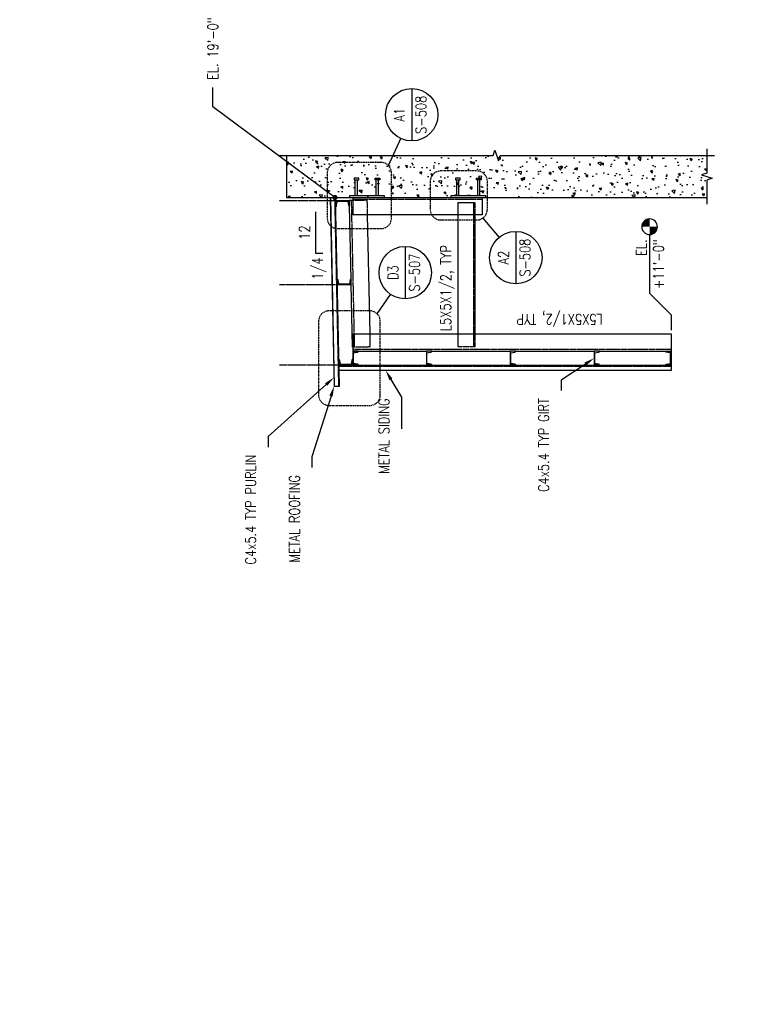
# Model space of a CAD drawing. Header units: inches. Extents: x -16710 to 18720, y -1252 to 1160.
# Tile 19 of 35: x 3956 to 4162, y 3 to 285. Entities that reach past the tile are written whole.
import ezdxf
from ezdxf import colors
from ezdxf.entities.mleader import LeaderData, LeaderLine
from ezdxf.enums import TextEntityAlignment as Align
from ezdxf.math import Vec2, Vec3

# ---------------------------------------------------------------- set-up
doc = ezdxf.new("R2010")
doc.units = ezdxf.units.IN
doc.header["$MEASUREMENT"] = 0
for name, pattern in [('014200-907 MS2 Medium Dash', [0.109898, 0.068898, -0.041]), ('Dash', [0.25, 0.125, -0.125]), ('Dash - 1_16_', [0.1875, 0.125, -0.0625]), ('Hidden 3_32_', [0.140625, 0.09375, -0.046875])]:
    doc.linetypes.add(name, pattern=pattern)
doc.layers.get('0').update_dxf_attribs({"color": 243})
for name, color, linetype in [('A-FLOR', 5, 'Continuous'), ('A-WALL-PATT', 8, 'Continuous'), ('G-ANNO-REFR', 2, 'Continuous'), ('G-ANNO-TTLB', 7, 'Continuous'), ('S-ANNO-NOTE', 2, 'Continuous'), ('S-ANNO-SYMB', 2, 'Continuous'), ('S-ANNO-TEXT', 2, 'Continuous'), ('S-BEAM', 3, 'Continuous'), ('S-BEAM-HDLN', 1, 'Dash'), ('S-COLS', 3, 'Continuous'), ('S-DETL', 90, 'Continuous'), ('S-DETL-GENF', 92, 'Continuous'), ('S-DETL-MEDM', 3, 'Continuous'), ('S-DETL-PATT', 8, 'Continuous'), ('S-DETL-THIN', 1, 'Continuous')]:
    doc.layers.add(name, color=color, linetype=linetype)
doc.layers.add('A-FLOR-OVHD', color=9, linetype='014200-907 MS2 Medium Dash', true_color=0x808080)
doc.layers.get('0').off()
doc.styles.add('AEC_COMN_TITLE', font='romans.shx', dxfattribs={"width": 0.8, "height": 0.1875})
doc.styles.add('Annotative', font='romans.shx', dxfattribs={"width": 0.8, "height": 0.125})
doc.styles.add('ROMANS', font='romans.shx', dxfattribs={"width": 0.8})
pattern_1 = [(45, (-2863.16258, -235.76285), (-0.176776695, 0.176776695), []), (45, (-2863.16258, -235.63785), (-0.176776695, 0.176776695), [])]

# ---------------------------------------------------------------- blocks, each defined once
blk = doc.blocks.new('051200_Column-L-Angle - L5X5X1_2-1705965-CANOPY SECTION 1')
at = {"layer": 'S-COLS'}
for p, q in [((794.21, 223), (789.21, 223)), ((794.21, 223), (794.21, 132)), ((789.21, 221.42), (789.21, 202)), ((789.21, 200.42), (789.21, 178)), ((789.21, 176.42), (789.21, 154)), ((789.21, 152.42), (789.21, 133.58)), ((794.21, 132), (789.21, 132))]:
    blk.add_line(p, q, dxfattribs=at)
at = {"layer": 'S-COLS', "linetype": 'Hidden 3_32_'}
blk.add_line((789.71, 132), (789.71, 223), dxfattribs=at)
blk = doc.blocks.new('051200_Column-L-Angle - L5X5X1_2-1698497-CANOPY SECTION 1')
at = {"layer": 'S-COLS'}
for p, q in [((828.21, 186), (828.21, 223)), ((833.21, 223), (828.21, 223)), ((833.21, 186), (828.21, 186))]:
    blk.add_line(p, q, dxfattribs=at)
at = {"layer": 'S-COLS', "linetype": 'Hidden 3_32_'}
blk.add_line((832.71, 223), (832.71, 186), dxfattribs=at)
blk = doc.blocks.new('051200_StructuralFraming-C-Channel - C4X5_4-1771584-CANOPY SECTION 1')
at = {"lineweight": -3}
for p, q in [((832.23, 227.98), (830.65, 227.95)), ((830.94, 227.66), (830.95, 227.66)), ((830.95, 227.66), (832.05, 227.5)), ((832.05, 227.5), (832.12, 224.45)), ((832.31, 223.98), (832.23, 227.98)), ((832.23, 227.98), (832.23, 227.98)), ((830.73, 223.95), (832.31, 223.98)), ((832.12, 224.45), (831.02, 224.25)), ((832.31, 223.98), (832.31, 223.98))]:
    blk.add_line(p, q, dxfattribs=at)
for centre, start, end in [((830.94, 227.95), 181.19, 271.19), ((831.03, 223.95), 91.19, 181.19)]:
    blk.add_arc(centre, 0.296, start, end, dxfattribs=at)
blk = doc.blocks.new('051200_StructuralFraming-C-Channel - C4X5_4-V10-CANOPY SECTION 1')
at = {"lineweight": -3}
for p, q in [((785.21, 202), (785.21, 200.42)), ((789.21, 202), (785.21, 202)), ((785.5, 200.72), (785.68, 201.82)), ((785.68, 201.82), (788.74, 201.82)), ((788.74, 201.82), (788.91, 200.72)), ((789.21, 200.42), (789.21, 202))]:
    blk.add_line(p, q, dxfattribs=at)
for centre, start, end in [((785.21, 200.72), 270, 0), ((789.21, 200.72), 180, 270)]:
    blk.add_arc(centre, 0.296, start, end, dxfattribs=at)
blk = doc.blocks.new('051200_StructuralFraming-C-Channel - C4X5_4-V13-CANOPY SECTION 1')
at = {"lineweight": -3}
for p, q in [((785.21, 223), (785.21, 221.42)), ((789.21, 223), (785.21, 223)), ((785.5, 221.72), (785.68, 222.82)), ((785.68, 222.82), (788.74, 222.82)), ((788.74, 222.82), (788.91, 221.72)), ((789.21, 221.42), (789.21, 223))]:
    blk.add_line(p, q, dxfattribs=at)
for centre, start, end in [((785.21, 221.72), 270, 0), ((789.21, 221.72), 180, 270)]:
    blk.add_arc(centre, 0.296, start, end, dxfattribs=at)
blk = doc.blocks.new('051200_StructuralFraming-C-Channel - C4X5_4-1771553-CANOPY SECTION 1')
at = {"lineweight": -3}
for p, q in [((786.82, 227.04), (785.24, 227.01)), ((785.24, 227.01), (785.32, 223.01)), ((785.44, 226.55), (786.53, 226.74)), ((785.5, 223.49), (785.44, 226.55)), ((785.32, 223.01), (786.9, 223.05)), ((786.6, 223.34), (785.5, 223.49))]:
    blk.add_line(p, q, dxfattribs=at)
for centre, start, end in [((786.53, 227.04), 271.19, 1.19), ((786.61, 223.04), 1.19, 91.19)]:
    blk.add_arc(centre, 0.296, start, end, dxfattribs=at)
blk = doc.blocks.new('051200_StructuralFraming-C-Channel - C4X5_4-V14-CANOPY SECTION 1')
at = {"lineweight": -3}
for p, q in [((809.82, 227.52), (808.24, 227.49)), ((808.24, 227.49), (808.32, 223.49)), ((808.43, 227.02), (809.53, 227.22)), ((808.49, 223.96), (808.43, 227.02)), ((808.32, 223.49), (809.9, 223.52)), ((809.6, 223.81), (808.49, 223.96))]:
    blk.add_line(p, q, dxfattribs=at)
for centre, start, end in [((809.52, 227.52), 271.19, 1.19), ((809.6, 223.52), 1.19, 91.19)]:
    blk.add_arc(centre, 0.296, start, end, dxfattribs=at)
blk = doc.blocks.new('Break Line - Break Line-2031446-CANOPY SECTION 1')
at = {"layer": 'S-DETL-MEDM'}
for p, q in [((838.21, 121.75), (831.34, 121.75)), ((838.71, 120.25), (838.21, 121.75)), ((839.71, 123.25), (838.71, 120.25)), ((840.21, 121.75), (839.71, 123.25)), ((847.09, 121.75), (840.21, 121.75))]:
    blk.add_line(p, q, dxfattribs=at)
blk = doc.blocks.new('_Dot')
at = {"color": 0, "linetype": 'ByBlock', "lineweight": -2}
blk.add_line((-0.5, 0), (-1, 0), dxfattribs=at)
at = {"color": 0, "linetype": 'ByBlock', "const_width": 0.5}
blk.add_lwpolyline([(-0.25, 0, 1), (0.25, 0, 1)], format="xyb", close=True, dxfattribs=at)
blk = doc.blocks.new('Detail Callout AEC')
at = {"color": 0, "linetype": 'ByBlock', "lineweight": -3, "transparency": 16777216}
blk.add_line((0.25, 0), (-0.25, 0), dxfattribs=at)
blk.add_circle((0, 0), 0.25, dxfattribs=at)
at = {"color": 0, "linetype": 'ByBlock', "lineweight": -3, "transparency": 16777216, "style": 'AEC_COMN_TITLE'}
for tag, p in [('VIEWNUMBER', (0, 0.0508)), ('SHEETNUMBER', (0, -0.1263))]:
    blk.add_attdef(tag, text='', height=0.0938, dxfattribs=at).set_placement(p, align=Align.CENTER)
blk = doc.blocks.new('Level Circle AEC')
at = {"layer": 'S-ANNO-SYMB', "lineweight": -3}
h = blk.add_hatch(color=256, dxfattribs=at)
edge = h.paths.add_edge_path()
edge.add_line((373.71, 0), (367.71, 0))
edge.add_arc((373.71, 0), 6, 90, 180, ccw=False)
edge.add_line((373.71, 6), (373.71, 0))
h = blk.add_hatch(color=256, dxfattribs=at)
edge = h.paths.add_edge_path()
edge.add_line((373.71, -6), (373.71, 0))
edge.add_line((373.71, 0), (379.71, 0))
edge.add_arc((373.71, 0), 6, 270, 360, ccw=False)
blk.add_circle((373.71, 0), 6, dxfattribs=at)
blk = doc.blocks.new('A1 S507')
at = {"layer": 'A-WALL-PATT', "lineweight": -3}
h = blk.add_hatch(dxfattribs=at)
h.set_pattern_fill('AR-CONC', color=8, style=0)
h.set_pattern_definition([(50, (-2315.323, -235.763), (7.1726, -0.62752), [0.75, -8.25]), (355, (-2315.323, -235.763), (-1.387513, 7.52192), [0.6, -6.6]), (100.4514, (-2314.7254, -235.815), (5.78509, 6.8944), [0.6374, -7.01142]), (46.1842, (-2315.323, -233.763), (10.67241, -1.65519), [1.125, -12.375]), (96.6356, (-2314.434, -233.901), (9.34662, 9.74119), [0.9561, -10.51714]), (351.1842, (-2315.323, -233.763), (9.34662, 9.74119), [0.9, -9.9]), (21, (-2314.323, -234.263), (5.96907, -4.02619), [0.75, -8.25]), (326, (-2314.323, -234.263), (2.433153, 7.2515), [0.6, -6.6]), (71.4514, (-2313.826, -234.5984), (8.402224, 3.22531), [0.6374, -7.01142]), (37.5, (-2315.323, -235.7628), (0.1215986, 3.3289385), [0, -6.52, 0, -6.7, 0, -6.625]), (7.5, (-2315.323, -235.763), (2.630695, 3.944117), [0, -3.82, 0, -6.37, 0, -2.525]), (327.5, (-2317.553, -235.7628), (5.338224, -0.225549), [0, -2.5, 0, -7.8, 0, -10.35]), (317.5, (-2318.553, -235.763), (5.831862, 1.00105), [0, -3.25, 0, -5.18, 0, -7.35])])
h.paths.add_polyline_path([(-1476.6172, -115.5128), (-1475.6172, -112.5128), (-1475.1172, -114.0128), (-1470.1172, -114.0128), (-1470.1172, 6.2372), (-1482.1172, 6.2372), (-1482.1172, -114.0128), (-1477.1172, -114.0128)])
at = {"layer": 'S-DETL-PATT'}
h = blk.add_hatch(dxfattribs=at)
h.set_pattern_fill('STEEL', color=256, scale=2)
h.set_pattern_definition(pattern_1)
h.paths.add_polyline_path([(-1505.5066, -8.249), (-1507.0862, -8.2818), (-1507.0033, -12.2726), (-1505.4236, -12.2398, 0.41421356), (-1505.7257, -11.95), (-1506.8291, -11.7986), (-1506.8926, -8.7397), (-1505.7965, -8.5427, 0.40591675)])
h = blk.add_hatch(dxfattribs=at)
h.set_pattern_fill('STEEL', color=256, scale=2)
h.set_pattern_definition(pattern_1)
h.paths.add_polyline_path([(-1483.0957, -7.784), (-1484.6754, -7.8168, 0.41421356), (-1484.3733, -8.1066), (-1483.2699, -8.2579), (-1483.2064, -11.3168), (-1484.3025, -11.5139, 0.40521031), (-1484.5924, -11.8068), (-1484.5908, -11.8068), (-1483.0128, -11.774)])
h = blk.add_hatch(dxfattribs=at)
h.set_pattern_fill('STEEL', color=256, scale=2)
h.set_pattern_definition(pattern_1)
h.paths.add_polyline_path([(-1528.5017, -8.7267), (-1530.0812, -8.7595), (-1529.9983, -12.7502), (-1528.4187, -12.7174, 0.41421356), (-1528.7207, -12.4276), (-1529.8241, -12.2763), (-1529.8877, -9.2174), (-1528.7915, -9.0204, 0.40591675)])
h = blk.add_hatch(dxfattribs=at)
h.set_pattern_fill('STEEL', color=256, scale=2)
h.set_pattern_definition(pattern_1)
h.paths.add_polyline_path([(-1526.4132, -14.0468, 0.41421356), (-1526.1172, -14.3428), (-1526.1172, -12.7628), (-1530.1172, -12.7628), (-1530.1172, -14.3428, 0.41421356), (-1529.8212, -14.0468), (-1529.6469, -12.9468), (-1526.5874, -12.9468)])
h = blk.add_hatch(dxfattribs=at)
h.set_pattern_fill('STEEL', color=256, scale=2)
h.set_pattern_definition(pattern_1)
h.paths.add_polyline_path([(-1529.6178, -33.7628), (-1530.1172, -33.7628), (-1530.1172, -35.3428, 0.41421356), (-1529.8212, -35.0468)])
h = blk.add_hatch(dxfattribs=at)
h.set_pattern_fill('STEEL', color=256, scale=2)
h.set_pattern_definition([(45, (-2863.16258, -259.76285), (-0.176776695, 0.176776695), []), (45, (-2863.16258, -259.63785), (-0.176776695, 0.176776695), [])])
h.paths.add_polyline_path([(-1529.6178, -57.7628), (-1530.1172, -57.7628), (-1530.1172, -59.3428, 0.41421356), (-1529.8212, -59.0468)])
h = blk.add_hatch(dxfattribs=at)
h.set_pattern_fill('STEEL', color=256, scale=2)
h.set_pattern_definition([(45, (-2863.16258, -283.76285), (-0.176776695, 0.176776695), []), (45, (-2863.16258, -283.63785), (-0.176776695, 0.176776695), [])])
h.paths.add_polyline_path([(-1529.6178, -81.7628), (-1530.1172, -81.7628), (-1530.1172, -83.3428, 0.41421356), (-1529.8212, -83.0468)])
h = blk.add_hatch(dxfattribs=at)
h.set_pattern_fill('STEEL', color=256, scale=2)
h.set_pattern_definition([(45, (-2863.16258, -305.76285), (-0.176776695, 0.176776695), []), (45, (-2863.16258, -305.63785), (-0.176776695, 0.176776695), [])])
h.paths.add_polyline_path([(-1526.1172, -103.7628), (-1526.1172, -102.1828, 0.41421356), (-1526.4132, -102.4788), (-1526.6165, -103.7628)])
at = {"layer": 'A-FLOR', "lineweight": -3}
for p, q in [((-1482.1172, -6.2628), (-1536.1172, -7.3846)), ((-1536.1172, -7.3846), (-1536.1172, -8.8849)), ((-1536.1172, -8.8849), (-1482.1172, -7.7632))]:
    blk.add_line(p, q, dxfattribs=at)
at = {"layer": 'A-FLOR-OVHD', "lineweight": -3}
blk.add_line((-1536.1172, -8.7348), (-1482.1172, -7.6131), dxfattribs=at)
at = {"layer": 'G-ANNO-REFR', "lineweight": -3}
blk.add_line((-1515.4478, -19.7117), (-1509.8409, -23.5173), dxfattribs=at)
at = {"layer": 'S-ANNO-SYMB'}
blk.add_line((-1498.1802, -2.1131), (-1486.1802, -2.1131), dxfattribs=at)
at = {"layer": 'S-ANNO-SYMB', "lineweight": -3}
for p, q in [((-1472.9495, -22.9037), (-1465.2473, -26.4503)), ((-1488.0109, -49.9307), (-1493.5716, -54.5543)), ((-1515.6913, -103.7628), (-1509.5508, -97.6224)), ((-1492.7422, -97.6224), (-1509.5508, -97.6224)), ((-1515.6913, -103.7628), (-1520.1172, -103.7628))]:
    blk.add_line(p, q, dxfattribs=at)
at = {"layer": 'S-ANNO-SYMB'}
blk.add_lwpolyline([(-1498.1802, -4.1131), (-1498.1802, -2.1131)], dxfattribs=at)
at = {"layer": 'S-ANNO-SYMB', "linetype": 'Dash', "lineweight": -3}
for points in [[(-1538.6455, -20.5904), (-1517.5692, -20.5904, 0.41421356), (-1514.5692, -17.5904), (-1514.5692, -5.943, 0.41421356), (-1517.5692, -2.943), (-1538.6455, -2.943, 0.41421356), (-1541.6455, -5.943), (-1541.6455, -17.5904, 0.41421356)], [(-1472.0709, -20.7824), (-1472.0709, -8.4186, 0.41421356), (-1475.0709, -5.4186), (-1488.036, -5.4186, 0.41421356), (-1491.036, -8.4186), (-1491.036, -20.7824, 0.41421356), (-1488.036, -23.7824), (-1475.0709, -23.7824, 0.41421356)], [(-1485.5507, -34.8731, 0.41421356), (-1488.5507, -37.8731), (-1488.5507, -48.2139, 0.41421356), (-1485.5507, -51.2139), (-1477.5265, -51.2139, 0.41421356), (-1474.5265, -48.2139), (-1474.5265, -37.8731, 0.41421356), (-1477.5265, -34.8731)]]:
    blk.add_lwpolyline(points, format="xyb", close=True, dxfattribs=at)
at = {"layer": 'S-BEAM', "lineweight": -3}
for p, q in [((-1470.1172, 6.2372), (-1482.1172, 6.2372)), ((-1482.1172, 6.2372), (-1482.1172, -114.0128))]:
    blk.add_line(p, q, dxfattribs=at)
at = {"layer": 'S-BEAM'}
for p, q in [((-1525.0095, -12.6466), (-1507.0052, -12.2725)), ((-1525.0071, -12.7628), (-1525.0095, -12.6466)), ((-1505.4236, -12.2396), (-1484.5908, -11.8068)), ((-1483.0128, -11.774), (-1482.9289, -11.7722)), ((-1482.9289, -11.7722), (-1482.9083, -12.7628)), ((-1487.1172, -16.8603), (-1521.1172, -17.5668)), ((-1487.1172, -42.7628), (-1521.1172, -42.7628)), ((-1521.1172, -47.7628), (-1487.1172, -47.7628))]:
    blk.add_line(p, q, dxfattribs=at)
at = {"layer": 'S-BEAM', "linetype": 'Hidden 3_32_'}
for p, q in [((-1524.9057, -17.6455), (-1525.0071, -12.7648)), ((-1521.1191, -13.0659), (-1524.9991, -13.1465)), ((-1482.9185, -12.2721), (-1521.1172, -13.0658)), ((-1482.9083, -12.7648), (-1482.825, -16.7712)), ((-1482.825, -16.7712), (-1487.1152, -16.8603)), ((-1482.825, -16.7712), (-1482.8254, -16.7541)), ((-1524.906, -17.6285), (-1524.9057, -17.6455)), ((-1521.1191, -17.5668), (-1524.9057, -17.6455)), ((-1524.8899, -47.7628), (-1524.8899, -42.7628)), ((-1524.8899, -42.7628), (-1524.8899, -42.7799)), ((-1521.1191, -42.7628), (-1524.8899, -42.7628)), ((-1483.5256, -42.7628), (-1487.1152, -42.7628)), ((-1483.5256, -42.7799), (-1483.5256, -42.7628)), ((-1483.5256, -42.7628), (-1483.5256, -47.7628)), ((-1521.1191, -47.2628), (-1524.8899, -47.2628)), ((-1524.8899, -47.7628), (-1521.1191, -47.7628)), ((-1487.1172, -47.2628), (-1521.1172, -47.2628)), ((-1483.5256, -47.2628), (-1487.1152, -47.2628)), ((-1487.1152, -47.7628), (-1483.5256, -47.7628))]:
    blk.add_line(p, q, dxfattribs=at)
at = {"layer": 'S-BEAM-HDLN'}
blk.add_line((-1484.5868, -11.8067), (-1483.0148, -11.774), dxfattribs=at)
at = {"layer": 'S-DETL', "linetype": 'Dash - 1_16_', "lineweight": -3}
for p, q in [((-1530.0814, -8.7511), (-1530.0814, 8.2796)), ((-1507.0864, -8.2734), (-1507.0864, 8.2796)), ((-1483.0867, -7.7838), (-1483.0867, 8.2685)), ((-1530.4412, -8.767), (-1530.4412, -103.7628))]:
    blk.add_line(p, q, dxfattribs=at)
at = {"layer": 'S-DETL', "lineweight": -3}
for p, q in [((-1531.6172, -103.7628), (-1531.6172, -8.7914)), ((-1530.1172, -8.7602), (-1530.1172, -103.7628)), ((-1530.1172, -103.7628), (-1531.6172, -103.7628))]:
    blk.add_line(p, q, dxfattribs=at)
at = {"layer": 'S-DETL-MEDM', "lineweight": -3}
for p, q in [((-1481.6172, -11.7617), (-1482.1172, -11.7617)), ((-1481.6172, -21.7617), (-1481.6172, -11.7617)), ((-1481.6172, -13.4468), (-1477.1053, -13.4468)), ((-1481.6172, -14.0767), (-1477.1053, -14.0767)), ((-1476.6329, -13.0924), (-1477.1053, -13.0924)), ((-1477.1053, -13.0924), (-1477.1053, -14.431)), ((-1476.6329, -14.431), (-1476.6329, -13.0924)), ((-1477.1053, -14.431), (-1476.6329, -14.431)), ((-1481.6172, -19.4468), (-1477.1053, -19.4468)), ((-1477.1053, -20.431), (-1477.1053, -19.0924)), ((-1477.1053, -19.0924), (-1476.6329, -19.0924)), ((-1476.6329, -19.0924), (-1476.6329, -20.431)), ((-1482.1172, -21.7617), (-1481.6172, -21.7617)), ((-1481.6172, -20.0767), (-1477.1053, -20.0767)), ((-1476.6329, -20.431), (-1477.1053, -20.431)), ((-1481.6172, -40.7628), (-1482.1172, -40.7628)), ((-1481.6172, -50.7628), (-1481.6172, -40.7628)), ((-1476.6329, -42.0936), (-1477.1053, -42.0936)), ((-1477.1053, -42.0936), (-1477.1053, -43.4321)), ((-1476.6329, -43.4321), (-1476.6329, -42.0936)), ((-1481.6172, -42.4479), (-1477.1053, -42.4479)), ((-1481.6172, -43.0778), (-1477.1053, -43.0778)), ((-1477.1053, -43.4321), (-1476.6329, -43.4321)), ((-1481.6172, -48.4479), (-1477.1053, -48.4479)), ((-1481.6172, -49.0778), (-1477.1053, -49.0778)), ((-1477.1053, -49.4321), (-1477.1053, -48.0936)), ((-1477.1053, -48.0936), (-1476.6329, -48.0936)), ((-1476.6329, -49.4321), (-1477.1053, -49.4321)), ((-1476.6329, -48.0936), (-1476.6329, -49.4321)), ((-1482.1172, -50.7628), (-1481.6172, -50.7628))]:
    blk.add_line(p, q, dxfattribs=at)
at = {"layer": 'S-DETL-MEDM'}
blk.add_lwpolyline([(-1470.1172, 8.4393), (-1470.1172, -52.8878), (-1468.6172, -53.3878), (-1471.6172, -54.3878), (-1470.1172, -54.8878), (-1470.1172, -116.215)], dxfattribs=at)
at = {"layer": 'S-DETL-THIN', "lineweight": -3}
blk.add_line((-1536.1172, -7.5346), (-1482.1172, -6.4129), dxfattribs=at)
at = {"layer": 'G-ANNO-REFR', "lineweight": -3}
ref = blk.add_blockref('Detail Callout AEC', (-1503.6352, -27.7293), dxfattribs=dict(at, xscale=30, yscale=30, zscale=30))
ref.add_attrib('VIEWNUMBER', 'D3', dxfattribs={"layer": 'S-ANNO-TEXT', "color": 1, "transparency": 16777216, "height": 3.00001, "style": 'ROMANS', "width": 0.8}).set_placement((-1503.6352, -26.6043), align=Align.BOTTOM_CENTER)
ref.add_attrib('SHEETNUMBER', 'S-507', dxfattribs={"layer": 'S-ANNO-TEXT', "color": 1, "transparency": 16777216, "height": 3.00001, "style": 'ROMANS', "width": 0.8}).set_placement((-1503.6352, -31.8568), align=Align.CENTER)
ref = blk.add_blockref('Detail Callout AEC', (-1458.4348, -29.5872), dxfattribs=dict(at, xscale=30, yscale=30, zscale=30))
ref.add_attrib('VIEWNUMBER', 'A1', dxfattribs={"layer": 'S-ANNO-TEXT', "color": 1, "transparency": 16777216, "height": 3.00001, "style": 'ROMANS', "width": 0.8}).set_placement((-1458.4348, -28.4622), align=Align.BOTTOM_CENTER)
ref.add_attrib('SHEETNUMBER', 'S-508', dxfattribs={"layer": 'S-ANNO-TEXT', "color": 1, "transparency": 16777216, "height": 3.00001, "style": 'ROMANS', "width": 0.8}).set_placement((-1458.4348, -33.7147), align=Align.CENTER)
ref = blk.add_blockref('Detail Callout AEC', (-1499.3385, -59.3494), dxfattribs=dict(at, xscale=30, yscale=30, zscale=30))
ref.add_attrib('VIEWNUMBER', 'A2', dxfattribs={"layer": 'S-ANNO-TEXT', "color": 1, "transparency": 16777216, "height": 3.00001, "style": 'ROMANS', "width": 0.8}).set_placement((-1499.3385, -58.2244), align=Align.BOTTOM_CENTER)
ref.add_attrib('SHEETNUMBER', 'S-508', dxfattribs={"layer": 'S-ANNO-TEXT', "color": 1, "transparency": 16777216, "height": 3.00001, "style": 'ROMANS', "width": 0.8}).set_placement((-1499.3385, -63.4769), align=Align.CENTER)
at = {"layer": 'S-ANNO-SYMB', "lineweight": -3, "xscale": -0.375, "yscale": 0.375, "zscale": 0.375}
blk.add_blockref('Level Circle AEC', (-1350.352, -97.6224), dxfattribs=at)
at = {"layer": 'S-COLS', "lineweight": -3}
for name in ['051200_Column-L-Angle - L5X5X1_2-1705965-CANOPY SECTION 1', '051200_Column-L-Angle - L5X5X1_2-1698497-CANOPY SECTION 1']:
    blk.add_blockref(name, (-2315.3231, -235.7628), dxfattribs=at)
at = {"layer": 'S-DETL-GENF', "lineweight": -3}
blk.add_blockref('Break Line - Break Line-2031446-CANOPY SECTION 1', (-2315.3231, -235.7628), dxfattribs=at)
at = {"layer": 'S-DETL-THIN', "lineweight": -3}
for name, p in [('051200_StructuralFraming-C-Channel - C4X5_4-V14-CANOPY SECTION 1', (-2315.3231, -235.7628)), ('051200_StructuralFraming-C-Channel - C4X5_4-1771584-CANOPY SECTION 1', (-2315.3231, -235.7628)), ('051200_StructuralFraming-C-Channel - C4X5_4-1771553-CANOPY SECTION 1', (-2315.3231, -235.7628)), ('051200_StructuralFraming-C-Channel - C4X5_4-V13-CANOPY SECTION 1', (-2315.3231, -235.7628)), ('051200_StructuralFraming-C-Channel - C4X5_4-V10-CANOPY SECTION 1', (-2315.3231, -235.7628)), ('051200_StructuralFraming-C-Channel - C4X5_4-V10-CANOPY SECTION 1', (-2315.3231, -259.7628)), ('051200_StructuralFraming-C-Channel - C4X5_4-V10-CANOPY SECTION 1', (-2315.3231, -283.7628))]:
    blk.add_blockref(name, p, dxfattribs=at)
at = {"layer": 'S-DETL-THIN', "lineweight": -3, "xscale": -1, "rotation": 180}
blk.add_blockref('051200_StructuralFraming-C-Channel - C4X5_4-V10-CANOPY SECTION 1', (-2315.3231, 98.2372), dxfattribs=at)
at = {"layer": 'S-ANNO-NOTE', "lineweight": -3, "char_height": 3, "line_spacing_factor": 0.981704, "style": 'Annotative'}
for s, insert, width, attachment_point in [('\\pxt3.2,6.4,9.6,12.8,16,19.2,22.4,25.6,28.8,32,35.2,38.4,41.6,44.8,48,51.2,54.4,57.6,60.8,64,67.2,70.4,73.6,76.8,80,83.2,86.4,89.6,92.8,96,99.2,102.4;{L5X5X1/2, TYP}', (-1520.3912, -37.8372), 29.691137, 1), ('\\pxt3.2,6.4,9.6,12.8,16,19.2,22.4,25.6,28.8,32,35.2,38.4,41.6,44.8,48,51.2,54.4,57.6,60.8,64,67.2,70.4,73.6,76.8,80,83.2,86.4,89.6,92.8,96,99.2,102.4;EL.\\P+11\'-0"', (-1494.1325, -93.7781), 12.548031, 3)]:
    blk.add_mtext(s, dxfattribs=dict(at, insert=insert, width=width, attachment_point=attachment_point))
at = {"layer": 'S-ANNO-NOTE', "lineweight": -3, "insert": (-1518.5056, -84.2233), "char_height": 3, "width": 29.691137, "attachment_point": 1, "rotation": 90, "line_spacing_factor": 0.981704, "style": 'Annotative'}
blk.add_mtext('\\pxt3.2,6.4,9.6,12.8,16,19.2,22.4,25.6,28.8,32,35.2,38.4,41.6,44.8,48,51.2,54.4,57.6,60.8,64,67.2,70.4,73.6,76.8,80,83.2,86.4,89.6,92.8,96,99.2,102.4;L5X5X1/2, TYP', dxfattribs=at)
at = {"layer": 'S-ANNO-SYMB', "lineweight": -3, "char_height": 3, "width": 6.529184, "attachment_point": 5, "line_spacing_factor": 0.983083, "style": 'Annotative'}
for s, insert in [('12', (-1492.1802, 1.1113)), ('1/4', (-1502.485, -3.1131))]:
    blk.add_mtext(s, dxfattribs=dict(at, insert=insert))
at = {"layer": 'S-ANNO-NOTE', "lineweight": -3}
ml = blk.add_multileader_mtext('Standard', dxfattribs=at)
ml.set_content('EL. 19\'-0"', color=256, style='Annotative')
ml.set_leader_properties(color=1, linetype='ByLayer', lineweight=-1)
ml.set_arrow_properties(name='DOT')
ml.build(insert=Vec2(0, 0))
ml.multileader.update_dxf_attribs({"text_right_attachment_type": 3, "dogleg_length": 0.36, "arrow_head_size": 1.5, "scale": 24})
ctx = ml.context
ctx.base_point, ctx.scale, ctx.char_height, ctx.arrow_head_size, ctx.landing_gap_size, ctx.plane_origin = Vec3(-1450.6465, 27.3084), 24, 3, 1.5, 2.16, Vec3(-1484.6185, 20.7794)
ctx.right_attachment = 3
notes = []
notes.append((ctx, [(1, (1, 1, 0), (-1456.1961, 27.3084), (1, 0), 5.5496, [(0, [(-1482.1172, -7.6131)], 0, [])])]))
ctx.mtext.insert, ctx.mtext.width, ctx.mtext.flow_direction = Vec3(-1448.4865, 28.8084), 21.927101, 5
ml = blk.add_multileader_mtext('Standard', dxfattribs=at)
ml.set_content('C4x5.4 TYP PURLIN', color=256, style='Annotative')
ml.set_leader_properties(color=1, linetype='ByLayer', lineweight=-1)
ml.build(insert=Vec2(0, 0))
ml.multileader.update_dxf_attribs({"text_right_attachment_type": 3, "dogleg_length": 0.125, "arrow_head_size": 3, "scale": 24})
ctx = ml.context
ctx.base_point, ctx.scale, ctx.char_height, ctx.arrow_head_size, ctx.landing_gap_size, ctx.plane_origin = Vec3(-1578.2278, 16.5099), 24, 3, 3, 2.16, Vec3(-1540.7669, -3.8217)
ctx.right_attachment, ctx.text_align_type = 3, 2
notes.append((ctx, [(0, (1, 1, 0), (-1550.5649, 11.5099), (-1, 0), 3, [(0, [(-1533.6566, -7.3334)], 0, [])])]))
ctx.mtext.insert, ctx.mtext.width, ctx.mtext.alignment, ctx.mtext.flow_direction = Vec3(-1555.7249, 18.0099), 27.100995, 3, 5
ml = blk.add_multileader_mtext('Standard', dxfattribs=at)
ml.set_content('METAL ROOFING', color=256, style='Annotative')
ml.set_leader_properties(color=1, linetype='ByLayer', lineweight=-1)
ml.build(insert=Vec2(0, 0))
ml.multileader.update_dxf_attribs({"text_right_attachment_type": 3, "dogleg_length": 0.125, "arrow_head_size": 3, "scale": 24})
ctx = ml.context
ctx.base_point, ctx.scale, ctx.char_height, ctx.arrow_head_size, ctx.landing_gap_size, ctx.plane_origin = Vec3(-1578.2278, 3.9513), 24, 3, 3, 2.16, Vec3(-1536.1172, -7.3846)
ctx.right_attachment, ctx.text_align_type = 3, 2
notes.append((ctx, [(0, (1, 1, 0), (-1556.3935, -1.0487), (-1, 0), 3, [(0, [(-1536.1172, -7.3846)], 0, [])])]))
ctx.mtext.insert, ctx.mtext.width, ctx.mtext.alignment, ctx.mtext.flow_direction = Vec3(-1561.5535, 5.4513), 16.282553, 3, 5
ml = blk.add_multileader_mtext('Standard', dxfattribs=at)
ml.set_content('METAL SIDING', color=256, style='Annotative')
ml.set_leader_properties(color=1, linetype='ByLayer', lineweight=-1)
ml.build(insert=Vec2(0, 0))
ml.multileader.update_dxf_attribs({"text_right_attachment_type": 3, "dogleg_length": 0.375, "arrow_head_size": 3, "scale": 24})
ctx = ml.context
ctx.base_point, ctx.scale, ctx.char_height, ctx.arrow_head_size, ctx.landing_gap_size, ctx.plane_origin = Vec3(-1563.3741, -21.661), 24, 3, 3, 2.16, Vec3(-1531.8106, -22.1266)
ctx.right_attachment = 3
notes.append((ctx, [(0, (1, 1, 0), (-1539.3112, -26.661), (-1, 0), 9, [(0, [(-1531.6172, -22.1266)], 0, [])])]))
ctx.mtext.insert, ctx.mtext.width, ctx.mtext.flow_direction = Vec3(-1561.2141, -20.161), 13.240565, 5
ml = blk.add_multileader_mtext('Standard', dxfattribs=at)
ml.set_content('C4x5.4 TYP GIRT', color=256, style='Annotative')
ml.set_leader_properties(color=1, linetype='ByLayer', lineweight=-1)
ml.build(insert=Vec2(0, 0))
ml.multileader.update_dxf_attribs({"text_right_attachment_type": 3, "dogleg_length": 0.125, "arrow_head_size": 3, "scale": 24})
ctx = ml.context
ctx.base_point, ctx.scale, ctx.char_height, ctx.arrow_head_size, ctx.landing_gap_size, ctx.plane_origin = Vec3(-1557.7341, -67.3378), 24, 3, 3, 2.16, Vec3(-1528.1172, -81.7628)
ctx.right_attachment, ctx.text_align_type = 3, 2
notes.append((ctx, [(0, (1, 1, 0), (-1534.4141, -72.3378), (-1, 0), 3, [(0, [(-1528.1172, -81.7628)], 0, [])])]))
ctx.mtext.insert, ctx.mtext.width, ctx.mtext.alignment, ctx.mtext.flow_direction = Vec3(-1539.5741, -65.8378), 19.9331, 3, 5
for ctx, leaders in notes:
    for number, flags, end, landing, length, lines in leaders:
        leader = LeaderData()
        leader.index, (leader.has_last_leader_line, leader.has_dogleg_vector, leader.attachment_direction) = number, flags
        leader.last_leader_point, leader.dogleg_vector, leader.dogleg_length = Vec3(end), Vec3(landing), length
        for number, points, colour, breaks in lines:
            line = LeaderLine()
            line.index, line.vertices, line.color, line.breaks = number, Vec3.list(points), colors.encode_raw_color(colour), breaks
            leader.lines.append(line)
        ctx.leaders.append(leader)

msp = doc.modelspace()

# ---------------------------------------------------------------- leaders
at = {"layer": 'S-ANNO-NOTE', "lineweight": -3}
ml = msp.add_multileader_mtext('Standard', dxfattribs=at)
ml.set_content('SEE A3/S-508 FOR HORIZ. BRACING. TYP.', color=256, style='Annotative')
ml.set_leader_properties(color=1, linetype='ByLayer', lineweight=-1)
ml.build(insert=Vec2(0, 0))
ml.multileader.update_dxf_attribs({"text_right_attachment_type": 3, "dogleg_length": 0.125, "arrow_head_size": 12, "scale": 96})
ctx = ml.context
ctx.base_point, ctx.scale, ctx.char_height, ctx.arrow_head_size, ctx.landing_gap_size, ctx.plane_origin = Vec3(-840.3503, 73.1138), 96, 12, 12, 8.64, Vec3(-643.8586, 77.2431)
ctx.right_attachment = 3
notes = []
notes.append((ctx, [(0, (1, 1, 0), (-653.8131, 50.8281), (-1, 0), 12, [(0, [(-612.0936, 220.6311)], 0, [])])]))
ctx.mtext.insert, ctx.mtext.width, ctx.mtext.flow_direction = Vec3(-831.7103, 79.1138), 192.566273, 5
ml = msp.add_multileader_mtext('Standard', dxfattribs=at)
ml.set_content('EDGE OF\\PMETAL ROOFING', color=256, style='Annotative')
ml.set_leader_properties(color=1, linetype='ByLayer', lineweight=-1)
ml.build(insert=Vec2(0, 0))
ml.multileader.update_dxf_attribs({"text_right_attachment_type": 3, "dogleg_length": 0.125, "arrow_head_size": 12, "scale": 96})
ctx = ml.context
ctx.base_point, ctx.scale, ctx.char_height, ctx.arrow_head_size, ctx.landing_gap_size, ctx.plane_origin = Vec3(1052.088, 165.9491), 96, 12, 12, 8.64, Vec3(707.1931, 65.8029)
ctx.right_attachment = 3
notes.append((ctx, [(0, (1, 1, 0), (1040.088, 165.9491), (1, 0), 12, [(0, [(989.021, 207.297)], 0, [])])]))
ctx.mtext.insert, ctx.mtext.width, ctx.mtext.flow_direction = Vec3(1060.728, 171.9491), 162.674479, 5
ml = msp.add_multileader_mtext('Standard', dxfattribs=at)
ml.set_content('SEE A4/S-508 FOR HORIZ. BRACING. TYP.', color=256, style='Annotative')
ml.set_leader_properties(color=1, linetype='ByLayer', lineweight=-1)
ml.build(insert=Vec2(0, 0))
ml.multileader.update_dxf_attribs({"text_right_attachment_type": 3, "dogleg_length": 0.125, "arrow_head_size": 12, "scale": 96})
ctx = ml.context
ctx.base_point, ctx.scale, ctx.char_height, ctx.arrow_head_size, ctx.landing_gap_size, ctx.plane_origin = Vec3(225.1051, 21.394), 96, 12, 12, 8.64, Vec3(222.8565, 81.5857)
ctx.right_attachment = 3
notes.append((ctx, [(0, (1, 1, 0), (213.1051, 21.394), (1, 0), 12, [(0, [(198.085, 170.2302)], 0, [])])]))
ctx.mtext.insert, ctx.mtext.width, ctx.mtext.flow_direction = Vec3(233.7451, 27.394), 192.566273, 5
for ctx, leaders in notes:
    for number, flags, end, landing, length, lines in leaders:
        leader = LeaderData()
        leader.index, (leader.has_last_leader_line, leader.has_dogleg_vector, leader.attachment_direction) = number, flags
        leader.last_leader_point, leader.dogleg_vector, leader.dogleg_length = Vec3(end), Vec3(landing), length
        for number, points, colour, breaks in lines:
            line = LeaderLine()
            line.index, line.vertices, line.color, line.breaks = number, Vec3.list(points), colors.encode_raw_color(colour), breaks
            leader.lines.append(line)
        ctx.leaders.append(leader)

# ---------------------------------------------------------------- next in the draw order: block references
at = {"layer": 'G-ANNO-TTLB', "rotation": 90}
msp.add_blockref('A1 S507', (4038.4707, 1716.4141), dxfattribs=at)

doc.saveas('drawing.dxf')
